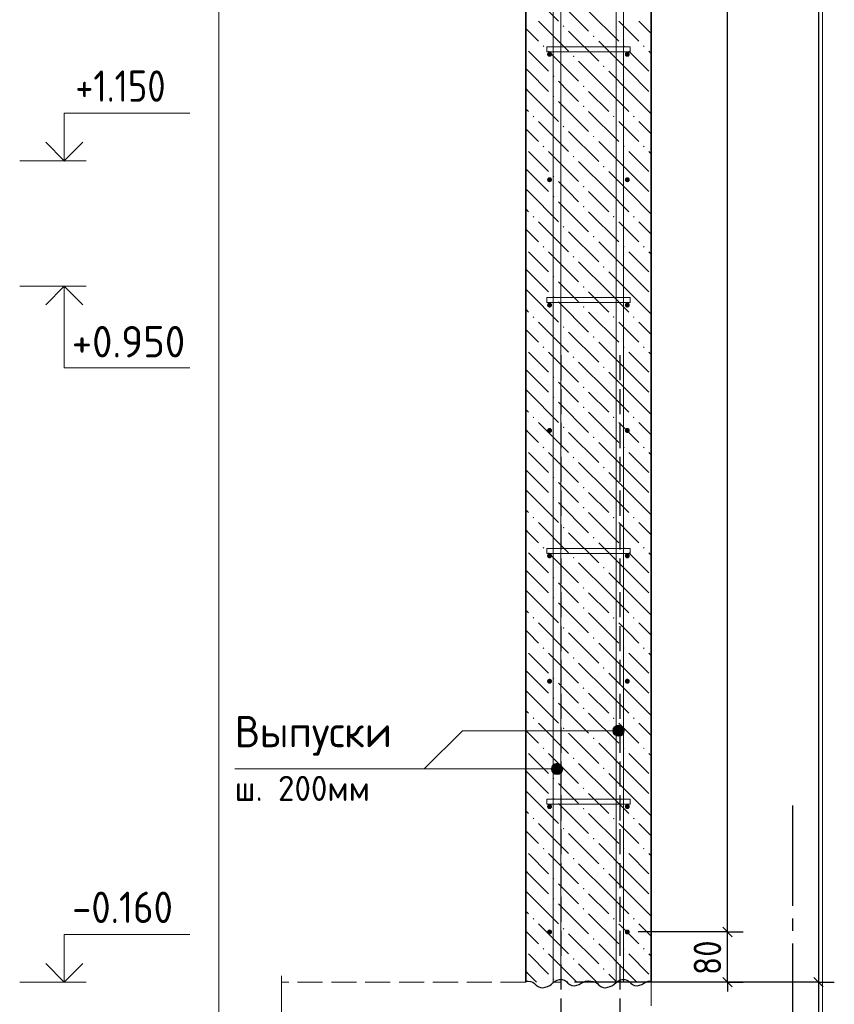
# Model space of a CAD drawing. Header units: millimetres. Extents: x 0 to 50400, y 0 to 35640.
# Tile 4 of 17: x 11593 to 19389, y 5329 to 14753. Entities that reach past the tile are written whole.
import ezdxf

# ---------------------------------------------------------------- set-up
doc = ezdxf.new("R2010")
doc.units = ezdxf.units.MM
doc.linetypes.add('______2', pattern=[324, 240, -84])
doc.linetypes.add('______5', pattern=[1320, 960, -120, 120, -120])
for name, color, linetype, lineweight in [('Standard', 7, 'Continuous', 25), ('Высотные отметки', 7, 'Continuous', 25), ('ЖБ Перекрытие верхний уровень', 7, 'Continuous', 35), ('ЖБ Стена верхний уровень', 7, 'Continuous', 35), ('Позиционная метка диаметр_ шаг', 7, 'Continuous', 13), ('Позиционная метка линия выноска', 7, 'Continuous', 13), ('Примечания', 7, 'Continuous', 13)]:
    doc.layers.add(name, color=color, linetype=linetype, lineweight=lineweight)
for name, color, linetype, true_color in [('Оси', 7, '______5', 0x656565), ('Стена фоновая арматура У1', 7, '______2', 0xa0a0a0), ('Стена фоновая арматура Х1', 7, '______2', 0xa0a0a0), ('Стена фоновая затяжка С-обр.', 7, '______2', 0xa0a0a0)]:
    doc.layers.add(name, color=color, linetype=linetype, true_color=true_color)
doc.layers.add('Размерная выноска', color=7, linetype='Continuous')
doc.styles.add('ISOCPEUR', font='txt')

msp = doc.modelspace()

# ---------------------------------------------------------------- hatches: boundary and pattern name
at = {"layer": 'ЖБ Стена верхний уровень', "linetype": 'Continuous', "lineweight": 18, "transparency": 33554687}
for points in [[(16790.2, 14691), (16798, 14698.8), (16805.8, 14691), (16798, 14683.2)], [(17078.2, 14595), (17086, 14602.8), (17093.8, 14595), (17086, 14587.2)], [(16598.2, 14499), (16606, 14506.8), (16613.8, 14499), (16606, 14491.2)], [(17366.2, 14499), (17374, 14506.8), (17381.8, 14499), (17374, 14491.2)], [(17558.2, 14499), (17566, 14506.8), (17573.8, 14499), (17566, 14491.2)], [(16886.2, 14403), (16894, 14410.8), (16901.8, 14403), (16894, 14395.2)], [(17174.2, 14307), (17182, 14314.8), (17189.8, 14307), (17182, 14299.2)], [(16694.2, 14211), (16702, 14218.8), (16709.8, 14211), (16702, 14203.2)], [(16982.2, 14115), (16990, 14122.8), (16997.8, 14115), (16990, 14107.2)], [(16694.2, 14019), (16702, 14026.8), (16709.8, 14019), (16702, 14011.2)], [(16982.2, 13923), (16990, 13930.8), (16997.8, 13923), (16990, 13915.2)], [(16502.2, 13827), (16510, 13834.8), (16517.8, 13827), (16510, 13819.2)], [(17270.2, 13827), (17278, 13834.8), (17285.8, 13827), (17278, 13819.2)], [(17462.2, 13827), (17470, 13834.8), (17477.8, 13827), (17470, 13819.2)], [(16790.2, 13731), (16798, 13738.8), (16805.8, 13731), (16798, 13723.2)], [(17078.2, 13635), (17086, 13642.8), (17093.8, 13635), (17086, 13627.2)], [(16598.2, 13539), (16606, 13546.8), (16613.8, 13539), (16606, 13531.2)], [(17366.2, 13539), (17374, 13546.8), (17381.8, 13539), (17374, 13531.2)], [(17558.2, 13539), (17566, 13546.8), (17573.8, 13539), (17566, 13531.2)], [(16886.2, 13443), (16894, 13450.8), (16901.8, 13443), (16894, 13435.2)], [(17174.2, 13347), (17182, 13354.8), (17189.8, 13347), (17182, 13339.2)], [(16694.2, 13251), (16702, 13258.8), (16709.8, 13251), (16702, 13243.2)], [(16982.2, 13155), (16990, 13162.8), (16997.8, 13155), (16990, 13147.2)], [(16694.2, 13059), (16702, 13066.8), (16709.8, 13059), (16702, 13051.2)], [(16982.2, 12963), (16990, 12970.8), (16997.8, 12963), (16990, 12955.2)], [(16502.2, 12867), (16510, 12874.8), (16517.8, 12867), (16510, 12859.2)], [(17270.2, 12867), (17278, 12874.8), (17285.8, 12867), (17278, 12859.2)], [(17462.2, 12867), (17470, 12874.8), (17477.8, 12867), (17470, 12859.2)], [(16790.2, 12771), (16798, 12778.8), (16805.8, 12771), (16798, 12763.2)], [(17078.2, 12675), (17086, 12682.8), (17093.8, 12675), (17086, 12667.2)], [(16598.2, 12579), (16606, 12586.8), (16613.8, 12579), (16606, 12571.2)], [(17366.2, 12579), (17374, 12586.8), (17381.8, 12579), (17374, 12571.2)], [(17558.2, 12579), (17566, 12586.8), (17573.8, 12579), (17566, 12571.2)], [(16886.2, 12483), (16894, 12490.8), (16901.8, 12483), (16894, 12475.2)], [(17174.2, 12387), (17182, 12394.8), (17189.8, 12387), (17182, 12379.2)], [(16694.2, 12291), (16702, 12298.8), (16709.8, 12291), (16702, 12283.2)], [(16982.2, 12195), (16990, 12202.8), (16997.8, 12195), (16990, 12187.2)], [(16694.2, 12099), (16702, 12106.8), (16709.8, 12099), (16702, 12091.2)], [(16982.2, 12003), (16990, 12010.8), (16997.8, 12003), (16990, 11995.2)], [(16502.2, 11907), (16510, 11914.8), (16517.8, 11907), (16510, 11899.2)], [(17270.2, 11907), (17278, 11914.8), (17285.8, 11907), (17278, 11899.2)], [(17462.2, 11907), (17470, 11914.8), (17477.8, 11907), (17470, 11899.2)], [(16790.2, 11811), (16798, 11818.8), (16805.8, 11811), (16798, 11803.2)], [(17078.2, 11715), (17086, 11722.8), (17093.8, 11715), (17086, 11707.2)], [(16598.2, 11619), (16606, 11626.8), (16613.8, 11619), (16606, 11611.2)], [(17366.2, 11619), (17374, 11626.8), (17381.8, 11619), (17374, 11611.2)], [(17558.2, 11619), (17566, 11626.8), (17573.8, 11619), (17566, 11611.2)], [(16886.2, 11523), (16894, 11530.8), (16901.8, 11523), (16894, 11515.2)], [(17174.2, 11427), (17182, 11434.8), (17189.8, 11427), (17182, 11419.2)], [(16694.2, 11331), (16702, 11338.8), (16709.8, 11331), (16702, 11323.2)], [(16982.2, 11235), (16990, 11242.8), (16997.8, 11235), (16990, 11227.2)], [(16694.2, 11139), (16702, 11146.8), (16709.8, 11139), (16702, 11131.2)], [(16982.2, 11043), (16990, 11050.8), (16997.8, 11043), (16990, 11035.2)], [(16502.2, 10947), (16510, 10954.8), (16517.8, 10947), (16510, 10939.2)], [(17270.2, 10947), (17278, 10954.8), (17285.8, 10947), (17278, 10939.2)], [(17462.2, 10947), (17470, 10954.8), (17477.8, 10947), (17470, 10939.2)], [(16790.2, 10851), (16798, 10858.8), (16805.8, 10851), (16798, 10843.2)], [(17078.2, 10755), (17086, 10762.8), (17093.8, 10755), (17086, 10747.2)], [(16598.2, 10659), (16606, 10666.8), (16613.8, 10659), (16606, 10651.2)], [(17366.2, 10659), (17374, 10666.8), (17381.8, 10659), (17374, 10651.2)], [(17558.2, 10659), (17566, 10666.8), (17573.8, 10659), (17566, 10651.2)], [(16886.2, 10563), (16894, 10570.8), (16901.8, 10563), (16894, 10555.2)], [(17174.2, 10467), (17182, 10474.8), (17189.8, 10467), (17182, 10459.2)], [(16694.2, 10371), (16702, 10378.8), (16709.8, 10371), (16702, 10363.2)], [(16982.2, 10275), (16990, 10282.8), (16997.8, 10275), (16990, 10267.2)], [(16694.2, 10179), (16702, 10186.8), (16709.8, 10179), (16702, 10171.2)], [(16982.2, 10083), (16990, 10090.8), (16997.8, 10083), (16990, 10075.2)], [(16502.2, 9987), (16510, 9994.8), (16517.8, 9987), (16510, 9979.2)], [(17270.2, 9987), (17278, 9994.8), (17285.8, 9987), (17278, 9979.2)], [(17462.2, 9987), (17470, 9994.8), (17477.8, 9987), (17470, 9979.2)], [(16790.2, 9891), (16798, 9898.8), (16805.8, 9891), (16798, 9883.2)], [(17078.2, 9795), (17086, 9802.8), (17093.8, 9795), (17086, 9787.2)], [(16598.2, 9699), (16606, 9706.8), (16613.8, 9699), (16606, 9691.2)], [(17366.2, 9699), (17374, 9706.8), (17381.8, 9699), (17374, 9691.2)], [(17558.2, 9699), (17566, 9706.8), (17573.8, 9699), (17566, 9691.2)], [(16886.2, 9603), (16894, 9610.8), (16901.8, 9603), (16894, 9595.2)], [(17174.2, 9507), (17182, 9514.8), (17189.8, 9507), (17182, 9499.2)], [(16694.2, 9411), (16702, 9418.8), (16709.8, 9411), (16702, 9403.2)], [(16982.2, 9315), (16990, 9322.8), (16997.8, 9315), (16990, 9307.2)], [(16694.2, 9219), (16702, 9226.8), (16709.8, 9219), (16702, 9211.2)], [(16982.2, 9123), (16990, 9130.8), (16997.8, 9123), (16990, 9115.2)], [(16502.2, 9027), (16510, 9034.8), (16517.8, 9027), (16510, 9019.2)], [(17270.2, 9027), (17278, 9034.8), (17285.8, 9027), (17278, 9019.2)], [(17462.2, 9027), (17470, 9034.8), (17477.8, 9027), (17470, 9019.2)], [(16790.2, 8931), (16798, 8938.8), (16805.8, 8931), (16798, 8923.2)], [(17078.2, 8835), (17086, 8842.8), (17093.8, 8835), (17086, 8827.2)], [(16598.2, 8739), (16606, 8746.8), (16613.8, 8739), (16606, 8731.2)], [(17366.2, 8739), (17374, 8746.8), (17381.8, 8739), (17374, 8731.2)], [(17558.2, 8739), (17566, 8746.8), (17573.8, 8739), (17566, 8731.2)], [(16886.2, 8643), (16894, 8650.8), (16901.8, 8643), (16894, 8635.2)], [(17174.2, 8547), (17182, 8554.8), (17189.8, 8547), (17182, 8539.2)], [(16694.2, 8451), (16702, 8458.8), (16709.8, 8451), (16702, 8443.2)], [(16982.2, 8355), (16990, 8362.8), (16997.8, 8355), (16990, 8347.2)], [(16694.2, 8259), (16702, 8266.8), (16709.8, 8259), (16702, 8251.2)], [(16982.2, 8163), (16990, 8170.8), (16997.8, 8163), (16990, 8155.2)], [(16502.2, 8067), (16510, 8074.8), (16517.8, 8067), (16510, 8059.2)], [(17270.2, 8067), (17278, 8074.8), (17285.8, 8067), (17278, 8059.2)], [(17462.2, 8067), (17470, 8074.8), (17477.8, 8067), (17470, 8059.2)], [(16790.2, 7971), (16798, 7978.8), (16805.8, 7971), (16798, 7963.2)], [(17078.2, 7875), (17086, 7882.8), (17093.8, 7875), (17086, 7867.2)], [(16598.2, 7779), (16606, 7786.8), (16613.8, 7779), (16606, 7771.2)], [(17366.2, 7779), (17374, 7786.8), (17381.8, 7779), (17374, 7771.2)], [(17558.2, 7779), (17566, 7786.8), (17573.8, 7779), (17566, 7771.2)], [(16886.2, 7683), (16894, 7690.8), (16901.8, 7683), (16894, 7675.2)], [(17174.2, 7587), (17182, 7594.8), (17189.8, 7587), (17182, 7579.2)], [(16694.2, 7491), (16702, 7498.8), (16709.8, 7491), (16702, 7483.2)], [(16982.2, 7395), (16990, 7402.8), (16997.8, 7395), (16990, 7387.2)], [(16694.2, 7299), (16702, 7306.8), (16709.8, 7299), (16702, 7291.2)], [(16982.2, 7203), (16990, 7210.8), (16997.8, 7203), (16990, 7195.2)], [(16502.2, 7107), (16510, 7114.8), (16517.8, 7107), (16510, 7099.2)], [(17270.2, 7107), (17278, 7114.8), (17285.8, 7107), (17278, 7099.2)], [(17462.2, 7107), (17470, 7114.8), (17477.8, 7107), (17470, 7099.2)], [(16790.2, 7011), (16798, 7018.8), (16805.8, 7011), (16798, 7003.2)], [(17078.2, 6915), (17086, 6922.8), (17093.8, 6915), (17086, 6907.2)], [(16598.2, 6819), (16606, 6826.8), (16613.8, 6819), (16606, 6811.2)], [(17366.2, 6819), (17374, 6826.8), (17381.8, 6819), (17374, 6811.2)], [(17558.2, 6819), (17566, 6826.8), (17573.8, 6819), (17566, 6811.2)], [(16886.2, 6723), (16894, 6730.8), (16901.8, 6723), (16894, 6715.2)], [(17174.2, 6627), (17182, 6634.8), (17189.8, 6627), (17182, 6619.2)], [(16694.2, 6531), (16702, 6538.8), (16709.8, 6531), (16702, 6523.2)], [(16982.2, 6435), (16990, 6442.8), (16997.8, 6435), (16990, 6427.2)], [(16694.2, 6339), (16702, 6346.8), (16709.8, 6339), (16702, 6331.2)], [(16982.2, 6243), (16990, 6250.8), (16997.8, 6243), (16990, 6235.2)], [(16502.2, 6147), (16510, 6154.8), (16517.8, 6147), (16510, 6139.2)], [(17270.2, 6147), (17278, 6154.8), (17285.8, 6147), (17278, 6139.2)], [(17462.2, 6147), (17470, 6154.8), (17477.8, 6147), (17470, 6139.2)], [(16790.2, 6051), (16798, 6058.8), (16805.8, 6051), (16798, 6043.2)], [(17078.2, 5955), (17086, 5962.8), (17093.8, 5955), (17086, 5947.2)], [(16598.2, 5859), (16606, 5866.8), (16613.8, 5859), (16606, 5851.2)], [(17366.2, 5859), (17374, 5866.8), (17381.8, 5859), (17374, 5851.2)], [(17558.2, 5859), (17566, 5866.8), (17573.8, 5859), (17566, 5851.2)], [(16886.2, 5763), (16894, 5770.8), (16901.8, 5763), (16894, 5755.2)], [(17174.2, 5667), (17182, 5674.8), (17189.8, 5667), (17182, 5659.2)], [(16694.2, 5571), (16702, 5578.8), (16709.8, 5571), (16702, 5563.2)]]:
    msp.add_hatch(color=7, dxfattribs=at).paths.add_polyline_path(points, flags=16)
at = {"layer": 'Позиционная метка линия выноска', "linetype": 'Continuous', "lineweight": 13, "transparency": 33554687}
for points in [[(17277.5, 7921), (17277.5, 7975), (17269.9, 7948)], [(17296.9, 7901.5), (17296.9, 7994.4), (17277.5, 7975)], [(17296.9, 7901.5), (17277.5, 7975), (17277.5, 7921)], [(17323.9, 7894), (17323.9, 8002), (17296.9, 7994.4)], [(17323.9, 7894), (17296.9, 7994.4), (17296.9, 7901.5)], [(17350.9, 7901.5), (17350.9, 7994.4), (17323.9, 8002)], [(17350.9, 7901.5), (17323.9, 8002), (17323.9, 7894)], [(17370.4, 7921), (17370.4, 7975), (17350.9, 7994.4)], [(17370.4, 7921), (17350.9, 7994.4), (17350.9, 7901.5)], [(17370.4, 7975), (17370.4, 7921), (17377.9, 7948)], [(16735.9, 7527.6), (16735.9, 7635.6), (16708.9, 7628)], [(16762.9, 7535.1), (16762.9, 7628), (16735.9, 7635.6)], [(16762.9, 7535.1), (16735.9, 7635.6), (16735.9, 7527.6)], [(16689.5, 7554.6), (16689.5, 7608.6), (16681.9, 7581.6)], [(16708.9, 7535.1), (16708.9, 7628), (16689.5, 7608.6)], [(16708.9, 7535.1), (16689.5, 7608.6), (16689.5, 7554.6)], [(16735.9, 7527.6), (16708.9, 7628), (16708.9, 7535.1)], [(16782.4, 7554.6), (16782.4, 7608.6), (16762.9, 7628)], [(16782.4, 7554.6), (16762.9, 7628), (16762.9, 7535.1)], [(16782.4, 7608.6), (16782.4, 7554.6), (16789.9, 7581.6)]]:
    msp.add_hatch(color=7, dxfattribs=at).paths.add_polyline_path(points)
at = {"layer": 'Стена фоновая арматура У1', "linetype": 'Continuous', "lineweight": 13, "transparency": 33554687}
for points in [[(16687.9, 14421.4), (16686.1, 14430.5), (16680.9, 14438.3), (16673.1, 14443.5), (16663.9, 14445.4), (16654.8, 14443.5), (16647, 14438.3), (16641.8, 14430.5), (16639.9, 14421.4), (16641.8, 14412.2), (16647, 14404.4), (16654.8, 14399.2), (16663.9, 14397.4), (16673.1, 14399.2), (16680.9, 14404.4), (16686.1, 14412.2)], [(17431.9, 14421.4), (17430.1, 14430.5), (17424.9, 14438.3), (17417.1, 14443.5), (17407.9, 14445.4), (17398.8, 14443.5), (17391, 14438.3), (17385.8, 14430.5), (17383.9, 14421.4), (17385.8, 14412.2), (17391, 14404.4), (17398.8, 14399.2), (17407.9, 14397.4), (17417.1, 14399.2), (17424.9, 14404.4), (17430.1, 14412.2)], [(16687.9, 13221.4), (16686.1, 13230.5), (16680.9, 13238.3), (16673.1, 13243.5), (16663.9, 13245.4), (16654.8, 13243.5), (16647, 13238.3), (16641.8, 13230.5), (16639.9, 13221.4), (16641.8, 13212.2), (16647, 13204.4), (16654.8, 13199.2), (16663.9, 13197.4), (16673.1, 13199.2), (16680.9, 13204.4), (16686.1, 13212.2)], [(17431.9, 13221.4), (17430.1, 13230.5), (17424.9, 13238.3), (17417.1, 13243.5), (17407.9, 13245.4), (17398.8, 13243.5), (17391, 13238.3), (17385.8, 13230.5), (17383.9, 13221.4), (17385.8, 13212.2), (17391, 13204.4), (17398.8, 13199.2), (17407.9, 13197.4), (17417.1, 13199.2), (17424.9, 13204.4), (17430.1, 13212.2)], [(16687.9, 12021.4), (16686.1, 12030.5), (16680.9, 12038.3), (16673.1, 12043.5), (16663.9, 12045.4), (16654.8, 12043.5), (16647, 12038.3), (16641.8, 12030.5), (16639.9, 12021.4), (16641.8, 12012.2), (16647, 12004.4), (16654.8, 11999.2), (16663.9, 11997.4), (16673.1, 11999.2), (16680.9, 12004.4), (16686.1, 12012.2)], [(17431.9, 12021.4), (17430.1, 12030.5), (17424.9, 12038.3), (17417.1, 12043.5), (17407.9, 12045.4), (17398.8, 12043.5), (17391, 12038.3), (17385.8, 12030.5), (17383.9, 12021.4), (17385.8, 12012.2), (17391, 12004.4), (17398.8, 11999.2), (17407.9, 11997.4), (17417.1, 11999.2), (17424.9, 12004.4), (17430.1, 12012.2)], [(16687.9, 10821.4), (16686.1, 10830.5), (16680.9, 10838.3), (16673.1, 10843.5), (16663.9, 10845.4), (16654.8, 10843.5), (16647, 10838.3), (16641.8, 10830.5), (16639.9, 10821.4), (16641.8, 10812.2), (16647, 10804.4), (16654.8, 10799.2), (16663.9, 10797.4), (16673.1, 10799.2), (16680.9, 10804.4), (16686.1, 10812.2)], [(17431.9, 10821.4), (17430.1, 10830.5), (17424.9, 10838.3), (17417.1, 10843.5), (17407.9, 10845.4), (17398.8, 10843.5), (17391, 10838.3), (17385.8, 10830.5), (17383.9, 10821.4), (17385.8, 10812.2), (17391, 10804.4), (17398.8, 10799.2), (17407.9, 10797.4), (17417.1, 10799.2), (17424.9, 10804.4), (17430.1, 10812.2)], [(16687.9, 9621.4), (16686.1, 9630.5), (16680.9, 9638.3), (16673.1, 9643.5), (16663.9, 9645.4), (16654.8, 9643.5), (16647, 9638.3), (16641.8, 9630.5), (16639.9, 9621.4), (16641.8, 9612.2), (16647, 9604.4), (16654.8, 9599.2), (16663.9, 9597.4), (16673.1, 9599.2), (16680.9, 9604.4), (16686.1, 9612.2)], [(17431.9, 9621.4), (17430.1, 9630.5), (17424.9, 9638.3), (17417.1, 9643.5), (17407.9, 9645.4), (17398.8, 9643.5), (17391, 9638.3), (17385.8, 9630.5), (17383.9, 9621.4), (17385.8, 9612.2), (17391, 9604.4), (17398.8, 9599.2), (17407.9, 9597.4), (17417.1, 9599.2), (17424.9, 9604.4), (17430.1, 9612.2)], [(16687.9, 8421.4), (16686.1, 8430.5), (16680.9, 8438.3), (16673.1, 8443.5), (16663.9, 8445.4), (16654.8, 8443.5), (16647, 8438.3), (16641.8, 8430.5), (16639.9, 8421.4), (16641.8, 8412.2), (16647, 8404.4), (16654.8, 8399.2), (16663.9, 8397.4), (16673.1, 8399.2), (16680.9, 8404.4), (16686.1, 8412.2)], [(17431.9, 8421.4), (17430.1, 8430.5), (17424.9, 8438.3), (17417.1, 8443.5), (17407.9, 8445.4), (17398.8, 8443.5), (17391, 8438.3), (17385.8, 8430.5), (17383.9, 8421.4), (17385.8, 8412.2), (17391, 8404.4), (17398.8, 8399.2), (17407.9, 8397.4), (17417.1, 8399.2), (17424.9, 8404.4), (17430.1, 8412.2)], [(16687.9, 7221.4), (16686.1, 7230.5), (16680.9, 7238.3), (16673.1, 7243.5), (16663.9, 7245.4), (16654.8, 7243.5), (16647, 7238.3), (16641.8, 7230.5), (16639.9, 7221.4), (16641.8, 7212.2), (16647, 7204.4), (16654.8, 7199.2), (16663.9, 7197.4), (16673.1, 7199.2), (16680.9, 7204.4), (16686.1, 7212.2)], [(17431.9, 7221.4), (17430.1, 7230.5), (17424.9, 7238.3), (17417.1, 7243.5), (17407.9, 7245.4), (17398.8, 7243.5), (17391, 7238.3), (17385.8, 7230.5), (17383.9, 7221.4), (17385.8, 7212.2), (17391, 7204.4), (17398.8, 7199.2), (17407.9, 7197.4), (17417.1, 7199.2), (17424.9, 7204.4), (17430.1, 7212.2)], [(16687.9, 6021.4), (16686.1, 6030.5), (16680.9, 6038.3), (16673.1, 6043.5), (16663.9, 6045.4), (16654.8, 6043.5), (16647, 6038.3), (16641.8, 6030.5), (16639.9, 6021.4), (16641.8, 6012.2), (16647, 6004.4), (16654.8, 5999.2), (16663.9, 5997.4), (16673.1, 5999.2), (16680.9, 6004.4), (16686.1, 6012.2)], [(17431.9, 6021.4), (17430.1, 6030.5), (17424.9, 6038.3), (17417.1, 6043.5), (17407.9, 6045.4), (17398.8, 6043.5), (17391, 6038.3), (17385.8, 6030.5), (17383.9, 6021.4), (17385.8, 6012.2), (17391, 6004.4), (17398.8, 5999.2), (17407.9, 5997.4), (17417.1, 5999.2), (17424.9, 6004.4), (17430.1, 6012.2)]]:
    msp.add_hatch(color=7, dxfattribs=at).paths.add_polyline_path(points)

# ---------------------------------------------------------------- linework, layer by layer
at = {"layer": 'Standard', "color": 7, "linetype": 'Continuous', "lineweight": -3, "transparency": 33554687}
for p, q in [((19238.8, 29901.4), (19238.8, 5541.4)), ((18366.7, 6021.4), (18366.7, 28821.4)), ((18366.7, 6021.4), (18216.7, 6021.4)), ((18366.7, 6021.4), (18516.7, 6021.4)), ((18366.7, 5541.4), (18366.7, 6021.4)), ((18366.7, 5541.4), (17407.9, 5541.4)), ((18366.7, 5541.4), (18216.7, 5541.4)), ((18366.7, 5541.4), (18516.7, 5541.4)), ((18366.7, 5541.4), (18366.7, 5451.4)), ((19238.8, 5541.4), (19088.8, 5541.4)), ((19238.8, 5541.4), (19388.8, 5541.4)), ((19238.8, 5541.4), (19238.8, 4341.4))]:
    msp.add_line(p, q, dxfattribs=at)
at = {"layer": 'Standard', "color": 7, "linetype": 'Continuous', "lineweight": 13, "transparency": 33554687}
for p, q in [((11593.1, 13401.4), (12229.1, 13401.4)), ((11593.1, 12201.4), (12229.1, 12201.4)), ((11593.1, 5541.4), (12229.1, 5541.4))]:
    msp.add_line(p, q, dxfattribs=at)
at = {"layer": 'Standard', "color": 7, "linetype": 'Continuous', "lineweight": 25, "transparency": 33554687}
for p, q in [((18411.7, 5976.4), (18321.7, 6066.4)), ((18411.7, 5496.4), (18321.7, 5586.4)), ((19193.8, 5586.4), (19283.8, 5496.4))]:
    msp.add_line(p, q, dxfattribs=at)
at = {"layer": 'Standard', "color": 254, "linetype": 'Continuous', "lineweight": 13, "true_color": 0xc4c4ff, "transparency": 33554687}
msp.add_lwpolyline([(13499.6, 1872.3), (19276.9, 1872.3), (19276.9, 33303.3), (13499.6, 33303.3), (13499.6, 1872.3)], dxfattribs=at)
at = {"layer": 'Standard', "color": 7, "linetype": 'Continuous', "lineweight": 13, "transparency": 33554687}
for points in [[(12019.9, 13401.4), (12019.9, 13857.4), (13219.9, 13857.4)], [(12019.9, 12201.4), (12019.9, 11421.4), (13219.9, 11421.4)], [(12019.9, 5541.4), (12019.9, 5997.4), (13219.9, 5997.4)]]:
    msp.add_lwpolyline(points, dxfattribs=at)
at = {"layer": 'Standard', "color": 7, "linetype": 'Continuous', "lineweight": 35, "transparency": 33554687}
for points in [[(11841.7, 13579.5), (12019.9, 13401.4), (12198.1, 13579.5)], [(11841.7, 12023.2), (12019.9, 12201.4), (12198.1, 12023.2)], [(11841.7, 5719.5), (12019.9, 5541.4), (12198.1, 5719.5)]]:
    msp.add_lwpolyline(points, dxfattribs=at)
at = {"layer": 'Standard', "color": 7, "linetype": 'Continuous', "lineweight": -3, "transparency": 33554687}
for points in [[(18366.7, 6021.4), (18346.3, 6021.4), (18346.3, 6021.4), (18346.3, 6021.4), (18346.3, 6021.4), (18346.2, 6021.4), (18346.2, 6021.4), (17512.9, 6021.4)], [(19238.8, 5541.4), (19218.4, 5541.4), (19218.4, 5541.4), (16902.7, 5541.4)]]:
    msp.add_lwpolyline(points, dxfattribs=at)
at = {"layer": 'ЖБ Перекрытие верхний уровень', "color": 7, "linetype": '______2', "lineweight": 18, "transparency": 33554687}
for p, q in [((16435.9, 5541.4), (14099.6, 5541.4)), ((17635.9, 4341.4), (17635.9, 5541.4))]:
    msp.add_line(p, q, dxfattribs=at)
at = {"layer": 'ЖБ Стена верхний уровень', "color": 7, "linetype": 'Continuous', "lineweight": 35, "transparency": 33554687}
for p, q in [((16435.9, 29901.4), (16435.9, 5541.4)), ((17635.9, 5541.4), (17635.9, 29901.4))]:
    msp.add_line(p, q, dxfattribs=at)
at = {"layer": 'ЖБ Стена верхний уровень', "color": 9, "linetype": 'Continuous', "lineweight": 18, "true_color": 0xc7c7c7, "transparency": 33554687}
for p, q in [((16462, 15027), (16750, 14739)), ((16750, 14931), (17038, 14643)), ((17038, 14835), (17326, 14547)), ((16558, 14739), (16846, 14451)), ((17422, 14643), (17326, 14739)), ((17518, 14739), (17635.9, 14621.1)), ((16462, 14643), (16435.9, 14669.1)), ((16558, 14547), (16462, 14643)), ((16846, 14643), (17134, 14355)), ((17518, 14547), (17422, 14643)), ((17422, 14259), (17134, 14547)), ((16462, 14451), (16654, 14259)), ((16654, 14451), (16942, 14163)), ((17422, 14451), (17614, 14259)), ((17614, 14451), (17635.9, 14429.1)), ((17230, 14067), (16942, 14355)), ((16462, 14259), (16435.9, 14285.1)), ((16462, 14259), (16654, 14067)), ((17230, 14259), (17422, 14067)), ((17422, 14259), (17614, 14067)), ((16846, 14067), (16750, 14163)), ((16435.9, 14093.1), (16462, 14067)), ((16462, 14067), (16750, 13779)), ((16942, 13971), (16846, 14067)), ((17038, 14067), (17230, 13875)), ((17230, 14067), (17422, 13875)), ((17422, 14067), (17635.9, 13853.1)), ((16750, 13971), (17038, 13683)), ((16435.9, 13901.1), (16462, 13875)), ((17038, 13875), (17326, 13587)), ((16558, 13779), (16846, 13491)), ((17422, 13683), (17326, 13779)), ((17518, 13779), (17635.9, 13661.1)), ((16462, 13683), (16435.9, 13709.1)), ((16558, 13587), (16462, 13683)), ((16846, 13683), (17134, 13395)), ((17518, 13587), (17422, 13683)), ((17422, 13299), (17134, 13587)), ((16462, 13491), (16654, 13299)), ((16654, 13491), (16942, 13203)), ((17422, 13491), (17614, 13299)), ((17614, 13491), (17635.9, 13469.1)), ((17230, 13107), (16942, 13395)), ((16462, 13299), (16435.9, 13325.1)), ((16462, 13299), (16654, 13107)), ((17230, 13299), (17422, 13107)), ((17422, 13299), (17614, 13107)), ((16846, 13107), (16750, 13203)), ((16435.9, 13133.1), (16462, 13107)), ((16462, 13107), (16750, 12819)), ((16942, 13011), (16846, 13107)), ((17038, 13107), (17230, 12915)), ((17230, 13107), (17422, 12915)), ((17422, 13107), (17635.9, 12893.1)), ((16750, 13011), (17038, 12723)), ((16435.9, 12941.1), (16462, 12915)), ((17038, 12915), (17326, 12627)), ((16558, 12819), (16846, 12531)), ((17422, 12723), (17326, 12819)), ((17518, 12819), (17635.9, 12701.1)), ((16462, 12723), (16435.9, 12749.1)), ((16558, 12627), (16462, 12723)), ((16846, 12723), (17134, 12435)), ((17518, 12627), (17422, 12723)), ((17422, 12339), (17134, 12627)), ((16462, 12531), (16654, 12339)), ((16654, 12531), (16942, 12243)), ((17422, 12531), (17614, 12339)), ((17614, 12531), (17635.9, 12509.1)), ((16462, 12339), (16435.9, 12365.1)), ((17230, 12147), (16942, 12435)), ((16462, 12339), (16654, 12147)), ((17230, 12339), (17422, 12147)), ((17422, 12339), (17614, 12147)), ((16435.9, 12173.1), (16462, 12147)), ((16846, 12147), (16750, 12243)), ((16462, 12147), (16750, 11859)), ((16942, 12051), (16846, 12147)), ((17038, 12147), (17230, 11955)), ((17230, 12147), (17422, 11955)), ((17422, 12147), (17635.9, 11933.1)), ((16435.9, 11981.1), (16462, 11955)), ((16750, 12051), (17038, 11763)), ((17038, 11955), (17326, 11667)), ((16462, 11763), (16435.9, 11789.1)), ((16558, 11859), (16846, 11571)), ((17422, 11763), (17326, 11859)), ((17518, 11859), (17635.9, 11741.1)), ((16558, 11667), (16462, 11763)), ((16846, 11763), (17134, 11475)), ((17518, 11667), (17422, 11763)), ((17422, 11379), (17134, 11667)), ((16462, 11571), (16654, 11379)), ((16654, 11571), (16942, 11283)), ((17422, 11571), (17614, 11379)), ((17614, 11571), (17635.9, 11549.1)), ((16462, 11379), (16435.9, 11405.1)), ((17230, 11187), (16942, 11475)), ((16462, 11379), (16654, 11187)), ((17230, 11379), (17422, 11187)), ((17422, 11379), (17614, 11187)), ((16846, 11187), (16750, 11283)), ((16435.9, 11213.1), (16462, 11187)), ((16462, 11187), (16750, 10899)), ((16942, 11091), (16846, 11187)), ((17038, 11187), (17230, 10995)), ((17230, 11187), (17422, 10995)), ((17422, 11187), (17635.9, 10973.1)), ((16750, 11091), (17038, 10803)), ((16435.9, 11021.1), (16462, 10995)), ((17038, 10995), (17326, 10707)), ((16558, 10899), (16846, 10611)), ((17422, 10803), (17326, 10899)), ((17518, 10899), (17635.9, 10781.1)), ((16462, 10803), (16435.9, 10829.1)), ((16558, 10707), (16462, 10803)), ((16846, 10803), (17134, 10515)), ((17518, 10707), (17422, 10803)), ((17422, 10419), (17134, 10707)), ((16462, 10611), (16654, 10419)), ((16654, 10611), (16942, 10323)), ((17422, 10611), (17614, 10419)), ((17614, 10611), (17635.9, 10589.1)), ((17230, 10227), (16942, 10515)), ((16462, 10419), (16435.9, 10445.1)), ((16462, 10419), (16654, 10227)), ((17230, 10419), (17422, 10227)), ((17422, 10419), (17614, 10227)), ((16846, 10227), (16750, 10323)), ((16435.9, 10253.1), (16462, 10227)), ((16462, 10227), (16750, 9939)), ((16942, 10131), (16846, 10227)), ((17038, 10227), (17230, 10035)), ((17230, 10227), (17422, 10035)), ((17422, 10227), (17635.9, 10013.1)), ((16750, 10131), (17038, 9843)), ((16435.9, 10061.1), (16462, 10035)), ((17038, 10035), (17326, 9747)), ((16558, 9939), (16846, 9651)), ((17422, 9843), (17326, 9939)), ((17518, 9939), (17635.9, 9821.1)), ((16462, 9843), (16435.9, 9869.1)), ((16558, 9747), (16462, 9843)), ((16846, 9843), (17134, 9555)), ((17518, 9747), (17422, 9843)), ((17422, 9459), (17134, 9747)), ((16462, 9651), (16654, 9459)), ((16654, 9651), (16942, 9363)), ((17422, 9651), (17614, 9459)), ((17614, 9651), (17635.9, 9629.1)), ((17230, 9267), (16942, 9555)), ((16462, 9459), (16435.9, 9485.1)), ((16462, 9459), (16654, 9267)), ((17230, 9459), (17422, 9267)), ((17422, 9459), (17614, 9267)), ((16846, 9267), (16750, 9363)), ((16435.9, 9293.1), (16462, 9267)), ((16462, 9267), (16750, 8979)), ((16942, 9171), (16846, 9267)), ((17038, 9267), (17230, 9075)), ((17230, 9267), (17422, 9075)), ((17422, 9267), (17635.9, 9053.1)), ((16750, 9171), (17038, 8883)), ((16435.9, 9101.1), (16462, 9075)), ((17038, 9075), (17326, 8787)), ((16558, 8979), (16846, 8691)), ((17422, 8883), (17326, 8979)), ((17518, 8979), (17635.9, 8861.1)), ((16462, 8883), (16435.9, 8909.1)), ((16558, 8787), (16462, 8883)), ((16846, 8883), (17134, 8595)), ((17518, 8787), (17422, 8883)), ((17422, 8499), (17134, 8787)), ((16462, 8691), (16654, 8499)), ((16654, 8691), (16942, 8403)), ((17422, 8691), (17614, 8499)), ((17614, 8691), (17635.9, 8669.1)), ((17230, 8307), (16942, 8595)), ((16462, 8499), (16435.9, 8525.1)), ((16462, 8499), (16654, 8307)), ((17230, 8499), (17422, 8307)), ((17422, 8499), (17614, 8307)), ((16846, 8307), (16750, 8403)), ((16435.9, 8333.1), (16462, 8307)), ((16462, 8307), (16750, 8019)), ((16942, 8211), (16846, 8307)), ((17038, 8307), (17230, 8115)), ((17230, 8307), (17422, 8115)), ((17422, 8307), (17635.9, 8093.1)), ((16750, 8211), (17038, 7923)), ((16435.9, 8141.1), (16462, 8115)), ((17038, 8115), (17326, 7827)), ((16558, 8019), (16846, 7731)), ((17422, 7923), (17326, 8019)), ((17518, 8019), (17635.9, 7901.1)), ((16462, 7923), (16435.9, 7949.1)), ((16558, 7827), (16462, 7923)), ((16846, 7923), (17134, 7635)), ((17518, 7827), (17422, 7923)), ((17422, 7539), (17134, 7827)), ((16462, 7731), (16654, 7539)), ((16654, 7731), (16942, 7443)), ((17422, 7731), (17614, 7539)), ((17614, 7731), (17635.9, 7709.1)), ((17230, 7347), (16942, 7635)), ((16462, 7539), (16435.9, 7565.1)), ((16462, 7539), (16654, 7347)), ((17230, 7539), (17422, 7347)), ((17422, 7539), (17614, 7347)), ((16435.9, 7373.1), (16462, 7347)), ((16846, 7347), (16750, 7443)), ((16462, 7347), (16750, 7059)), ((16942, 7251), (16846, 7347)), ((17038, 7347), (17230, 7155)), ((17230, 7347), (17422, 7155)), ((17422, 7347), (17635.9, 7133.1)), ((16435.9, 7181.1), (16462, 7155)), ((16750, 7251), (17038, 6963)), ((17038, 7155), (17326, 6867)), ((16462, 6963), (16435.9, 6989.1)), ((16558, 7059), (16846, 6771)), ((17422, 6963), (17326, 7059)), ((17518, 7059), (17635.9, 6941.1)), ((16558, 6867), (16462, 6963)), ((16846, 6963), (17134, 6675)), ((17518, 6867), (17422, 6963)), ((17422, 6579), (17134, 6867)), ((16462, 6771), (16654, 6579)), ((16654, 6771), (16942, 6483)), ((17422, 6771), (17614, 6579)), ((17614, 6771), (17635.9, 6749.1)), ((16462, 6579), (16435.9, 6605.1)), ((17230, 6387), (16942, 6675)), ((16462, 6579), (16654, 6387)), ((17230, 6579), (17422, 6387)), ((17422, 6579), (17614, 6387)), ((16435.9, 6413.1), (16462, 6387)), ((16846, 6387), (16750, 6483)), ((16462, 6387), (16750, 6099)), ((16942, 6291), (16846, 6387)), ((17038, 6387), (17230, 6195)), ((17230, 6387), (17422, 6195)), ((17422, 6387), (17635.9, 6173.1)), ((16435.9, 6221.1), (16462, 6195)), ((16750, 6291), (17038, 6003)), ((17038, 6195), (17326, 5907)), ((16558, 6099), (16846, 5811)), ((17422, 6003), (17326, 6099)), ((17518, 6099), (17635.9, 5981.1)), ((16462, 6003), (16435.9, 6029.1)), ((16558, 5907), (16462, 6003)), ((16846, 6003), (17134, 5715)), ((17518, 5907), (17422, 6003)), ((17422, 5619), (17134, 5907)), ((16462, 5811), (16654, 5619)), ((16654, 5811), (16923.7, 5541.4)), ((17422, 5811), (17614, 5619)), ((17614, 5811), (17635.9, 5789.1)), ((17115.7, 5541.4), (16942, 5715)), ((16462, 5619), (16435.9, 5645.1)), ((16462, 5619), (16539.7, 5541.4)), ((17230, 5619), (17307.7, 5541.4)), ((17422, 5619), (17499.7, 5541.4))]:
    msp.add_line(p, q, dxfattribs=at)
at = {"layer": 'Оси', "color": 8, "linetype": '______5', "lineweight": -3, "transparency": 33554687}
msp.add_line((18988.6, 7231.8), (18988.6, 2055.5), dxfattribs=at)
at = {"layer": 'Позиционная метка линия выноска', "color": 253, "linetype": '______2', "lineweight": 25, "true_color": 0xa0a0a0, "transparency": 33554687}
for p, q in [((16772.8, 11541.4), (16772.8, 2487.9)), ((17335.9, 11541.4), (17335.9, 2487.9))]:
    msp.add_line(p, q, dxfattribs=at)
at = {"layer": 'Позиционная метка линия выноска', "color": 7, "linetype": 'Continuous', "lineweight": 13, "transparency": 33554687}
for p, q in [((17269.9, 7948), (17269.9, 7948)), ((17323.9, 8002), (17323.9, 8002)), ((17377.9, 7948), (17377.9, 7948)), ((17323.9, 7894), (17323.9, 7894)), ((16735.9, 7635.6), (16735.9, 7635.6)), ((16681.9, 7581.6), (16681.9, 7581.6)), ((16789.9, 7581.6), (16789.9, 7581.6)), ((16735.9, 7527.6), (16735.9, 7527.6))]:
    msp.add_line(p, q, dxfattribs=at)
for points in [[(17323.9, 7948), (15830.5, 7948), (15464.2, 7581.6)], [(16735.9, 7581.6), (16086.5, 7581.6), (13650.9, 7581.6)]]:
    msp.add_lwpolyline(points, dxfattribs=at)
for centre in [(17323.9, 7948), (16735.9, 7581.6)]:
    msp.add_circle(centre, 54, dxfattribs=at)
at = {"layer": 'Примечания', "color": 7, "linetype": 'Continuous', "lineweight": 25, "transparency": 33554687}
msp.add_line((17635.9, 5551.9), (17635.9, 5551.9), dxfattribs=at)
for points in [[(16435.9, 5551.9), (16458.1, 5552.2), (16482.1, 5548.7), (16503.7, 5540.8), (16521.1, 5527.7), (16536.1, 5512.1), (16553.5, 5499), (16575.7, 5491.1), (16599.1, 5486.5), (16622.5, 5491.7), (16644.1, 5500.2), (16665.1, 5509.8), (16683.1, 5522.6), (16699.9, 5536.5), (16716.7, 5550.1), (16737.1, 5560.9), (16759.9, 5566.7), (16783.9, 5565.8), (16807.3, 5559.5), (16824.7, 5546.7), (16840.3, 5531.7), (16857.1, 5518), (16877.5, 5507.8), (16901.5, 5505.5), (16924.9, 5511.3), (16945.9, 5520.3), (16966.3, 5530.6), (16987.3, 5540.5), (17007.7, 5550.1), (17031.1, 5554.7), (17035.9, 5555.2)], [(17035.9, 5551.9), (17058.1, 5552.2), (17082.1, 5548.7), (17103.7, 5540.8), (17121.1, 5527.7), (17136.1, 5512.1), (17153.5, 5499), (17175.7, 5491.1), (17199.1, 5486.5), (17222.5, 5491.7), (17244.1, 5500.2), (17265.1, 5509.8), (17283.1, 5522.6), (17299.9, 5536.5), (17316.7, 5550.1), (17337.1, 5560.9), (17359.9, 5566.7), (17383.9, 5565.8), (17407.3, 5559.5), (17424.7, 5546.7), (17440.3, 5531.7), (17457.1, 5518), (17477.5, 5507.8), (17501.5, 5505.5), (17524.9, 5511.3), (17545.9, 5520.3), (17566.3, 5530.6), (17587.3, 5540.5), (17607.7, 5550.1), (17631.1, 5554.7), (17635.9, 5555.2)]]:
    msp.add_lwpolyline(points, dxfattribs=at)
at = {"layer": 'Размерная выноска', "color": 7, "linetype": 'Continuous', "lineweight": 13, "transparency": 33554687}
msp.add_line((14099.6, 5601.4), (14099.6, 4281.4), dxfattribs=at)
at = {"layer": 'Стена фоновая арматура Х1', "color": 7, "linetype": 'Continuous', "lineweight": 18, "transparency": 33554687}
for points in [[(16699.9, 5541.4), (16699.9, 32739.3), (16771.9, 32739.3), (16771.9, 5541.4), (16699.9, 5541.4)], [(17299.9, 5541.4), (17299.9, 32739.3), (17371.9, 32739.3), (17371.9, 5541.4), (17299.9, 5541.4)]]:
    msp.add_lwpolyline(points, dxfattribs=at)
at = {"layer": 'Стена фоновая затяжка С-обр.', "color": 98, "linetype": 'Continuous', "lineweight": 13, "true_color": 0x005000, "transparency": 33554687}
for points in [[(17434.9, 14445.2), (16636.9, 14445.2), (16636.9, 14493.2), (17434.9, 14493.2), (17434.9, 14445.2)], [(17434.9, 12045.2), (16636.9, 12045.2), (16636.9, 12093.2), (17434.9, 12093.2), (17434.9, 12045.2)], [(17434.9, 9645.2), (16636.9, 9645.2), (16636.9, 9693.2), (17434.9, 9693.2), (17434.9, 9645.2)], [(17434.9, 7245.2), (16636.9, 7245.2), (16636.9, 7293.2), (17434.9, 7293.2), (17434.9, 7245.2)]]:
    msp.add_lwpolyline(points, dxfattribs=at)

# ---------------------------------------------------------------- texts
at = {"layer": 'Standard', "color": 7, "linetype": 'Continuous', "lineweight": 25, "transparency": 33554687, "char_height": 300, "attachment_point": 7, "style": 'ISOCPEUR'}
for s, insert, width in [('\\W0.85;+1.150', (12124.9, 13967.4), 1146.808), ('\\W0.90;-0.160', (12094.9, 6107.4), 1214.118)]:
    msp.add_mtext(s, dxfattribs=dict(at, insert=insert, width=width))
at = {"layer": 'Standard', "color": 7, "linetype": 'Continuous', "lineweight": 25, "transparency": 33554687, "insert": (18306.7, 5609.8), "char_height": 264, "width": 484.718, "attachment_point": 7, "rotation": 90, "style": 'ISOCPEUR'}
msp.add_mtext('\\W0.87;80', dxfattribs=at)
at = {"layer": 'Высотные отметки', "color": 7, "linetype": 'Continuous', "lineweight": 25, "transparency": 33554687, "insert": (12091.4, 11521.2), "char_height": 300, "width": 1281.445, "attachment_point": 7, "style": 'ISOCPEUR'}
msp.add_mtext('\\W0.95;+0.950', dxfattribs=at)
at = {"layer": 'Позиционная метка диаметр_ шаг', "color": 7, "linetype": 'Continuous', "lineweight": 25, "transparency": 33554687, "attachment_point": 7, "style": 'ISOCPEUR'}
for s, insert, char_height, width in [('\\W0.96;Выпуски', (13650.9, 7707.7), 300, 1643.324), ('\\W0.96;ш. 200мм', (13650.9, 7275.7), 240, 1435.065)]:
    msp.add_mtext(s, dxfattribs=dict(at, insert=insert, char_height=char_height, width=width))

doc.saveas('drawing.dxf')
